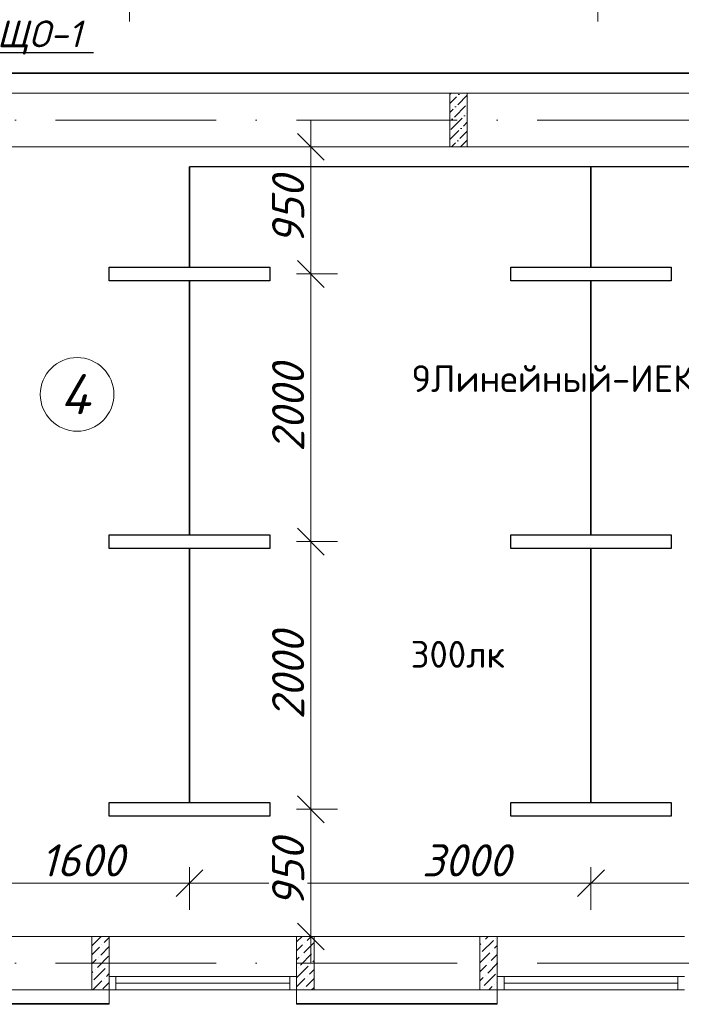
# Model space of a CAD drawing. Header units: millimetres. Extents: x 1114507 to 93926427, y 174473 to 817039.
# Tile 142 of 256: x 1495891 to 1500836, y 766518 to 773875. Entities that reach past the tile are written whole.
import ezdxf
from ezdxf import colors
from ezdxf.entities.mleader import LeaderData, LeaderLine
from ezdxf.math import Vec2, Vec3

# ---------------------------------------------------------------- set-up
doc = ezdxf.new("R2010")
doc.units = ezdxf.units.MM
doc.linetypes.add('ACAD_ISO10W100', pattern=[18, 12, -3, 0, -3])
doc.layers.add('expl', color=234, linetype='Continuous', lineweight=13)
doc.layers.add('размеры', color=12, linetype='Continuous', lineweight=15)
doc.styles.add('ISOCPEUR 1', font='isocpeur.TTF')
doc.styles.get("Standard").update_dxf_attribs({"font": 'isocpeui.ttf'})
doc.styles.add('X_ISO', font='isocpeui.ttf')
doc.styles.add('Суннат', font='ariali.ttf', dxfattribs={"height": 250})
doc.dimstyles.new('Санжар', dxfattribs={"dimtxt": 240, "dimasz": 200, "dimexe": 200, "dimexo": 200, "dimgap": 50, "dimtad": 1, "dimdec": 0, "dimtxsty": 'Standard', "dimblk": 'OBLIQUE', "dimcen": 2.5, "dimdle": 200, "dimclrd": 152, "dimclre": 152, "dimclrt": 152, "dimadec": 0, "dimazin": 0, "dimtfac": 1, "dimtdec": 0, "dimtmove": 0, "dimatfit": 3, "dimldrblk": 'OBLIQUE', "dimfxl": 0, "dimlwd": 0, "dimlwe": 0, "dimarcsym": 0})

# ---------------------------------------------------------------- blocks, each defined once
blk = doc.blocks.new('blok1qavmak')
at = {"lineweight": 0, "ltscale": 100}
h = blk.add_hatch(dxfattribs=at)
h.set_pattern_fill('ANSI36', color=256, scale=15, style=0)
h.set_pattern_definition([(45, (695412.21, -94698.88), (25.2569703, 92.6088912), [119.0625, -23.8125, 0, -23.8125])])
h.paths.add_polyline_path([(1499235.8, 772925.1), (1499105.8, 772925.1), (1499105.8, 773325.1), (1499235.8, 773325.1)])
for p, q in [((1502910.8, 773325.1), (1495160.8, 773325.1)), ((1502910.8, 772925.1), (1495560.8, 772925.1)), ((1495560.8, 767025.1), (1496560.8, 767025.1)), ((1496560.8, 767025.1), (1496560.8, 766625.1)), ((1497960.8, 767025.1), (1496560.8, 767025.1)), ((1497960.8, 767025.1), (1499460.8, 767025.1)), ((1497960.8, 767025.1), (1497960.8, 766625.1)), ((1499460.8, 767025.1), (1499460.8, 766625.1)), ((1500860.8, 767025.1), (1499460.8, 767025.1)), ((1491760.8, 766625.1), (1496560.8, 766625.1)), ((1497960.8, 766625.1), (1499460.8, 766625.1))]:
    blk.add_line(p, q, dxfattribs=at)
at = {"color": 1, "linetype": 'ACAD_ISO10W100', "lineweight": 0, "ltscale": 100}
for p, q in [((1518960.8, 773125.1), (1491960.8, 773125.1)), ((1518960.8, 766825.1), (1491960.8, 766825.1))]:
    blk.add_line(p, q, dxfattribs=at)
at = {"linetype": 'Continuous', "lineweight": 0, "ltscale": 100}
for p, q in [((1496430.8, 766955.3, 0), (1496500.7, 767025.1, 0)), ((1496522, 766979.1, 0), (1496560.8, 767017.9, 0)), ((1497960.8, 766984.7, 0), (1498001.3, 767025.1, 0)), ((1498014.1, 766903.3, 0), (1498090.8, 766980, 0)), ((1498022.6, 766979.1, 0), (1498022.6, 766979.1, 0)), ((1498039.4, 766995.9, 0), (1498068.6, 767025.1, 0)), ((1499330.8, 766963, 0), (1499338.5, 766970.6, 0)), ((1499346.9, 766911.7, 0), (1499431.1, 766995.9, 0)), ((1499355.3, 766987.5, 0), (1499355.3, 766987.5, 0)), ((1499372.1, 767004.3, 0), (1499392.9, 767025.1, 0)), ((1499447.9, 767012.7, 0), (1499447.9, 767012.7, 0)), ((1496430.8, 766887.9, 0), (1496488.3, 766945.4, 0)), ((1496496.7, 766886.5, 0), (1496560.8, 766950.6, 0)), ((1496505.1, 766962.2, 0), (1496505.1, 766962.2, 0)), ((1497960.8, 766917.3, 0), (1498005.7, 766962.2, 0)), ((1497988.9, 766810.7, 0), (1498073.1, 766894.9, 0)), ((1498089.9, 766911.7, 0), (1498089.9, 766911.7, 0)), ((1499330.8, 766828.3, 0), (1499405.8, 766903.3, 0)), ((1499422.7, 766920.1, 0), (1499422.7, 766920.1, 0)), ((1499439.5, 766937, 0), (1499460.8, 766958.3, 0)), ((1496430.8, 766820.6, 0), (1496463, 766852.8, 0)), ((1496471.5, 766793.8, 0), (1496555.6, 766878, 0)), ((1496479.9, 766869.6, 0), (1496479.9, 766869.6, 0)), ((1497960.8, 766850, 0), (1497980.5, 766869.6, 0)), ((1497997.3, 766886.5, 0), (1497997.3, 766886.5, 0)), ((1498081.5, 766835.9, 0), (1498090.8, 766845.3, 0)), ((1499389, 766751.8, 0), (1499460.8, 766823.6, 0)), ((1499397.4, 766827.5, 0), (1499397.4, 766827.5, 0)), ((1499414.2, 766844.4, 0), (1499460.8, 766891, 0)), ((1496430.8, 766753.2, 0), (1496437.8, 766760.2, 0)), ((1496446.2, 766701.2, 0), (1496530.4, 766785.4, 0)), ((1496454.6, 766777, 0), (1496454.6, 766777, 0)), ((1496538.8, 766726.5, 0), (1496560.8, 766748.5, 0)), ((1496547.2, 766802.3, 0), (1496547.2, 766802.3, 0)), ((1497963.6, 766718.1, 0), (1498047.8, 766802.3, 0)), ((1497972.1, 766793.8, 0), (1497972.1, 766793.8, 0)), ((1498056.2, 766743.3, 0), (1498090.8, 766777.9, 0)), ((1498064.7, 766819.1, 0), (1498064.7, 766819.1, 0)), ((1499330.8, 766761, 0), (1499380.6, 766810.7, 0)), ((1496437.4, 766625.1, 0), (1496505.1, 766692.8, 0)), ((1496513.6, 766633.9, 0), (1496560.8, 766681.2, 0)), ((1496522, 766709.7, 0), (1496522, 766709.7, 0)), ((1497960.8, 766647.9, 0), (1498022.6, 766709.7, 0)), ((1498031, 766650.7, 0), (1498090.8, 766710.6, 0)), ((1498039.4, 766726.5, 0), (1498039.4, 766726.5, 0)), ((1499330.8, 766693.6, 0), (1499355.3, 766718.1, 0)), ((1499363.7, 766659.1, 0), (1499447.9, 766743.3, 0)), ((1499372.1, 766734.9, 0), (1499372.1, 766734.9, 0)), ((1499456.3, 766684.4, 0), (1499460.8, 766688.9, 0)), ((1498014.1, 766633.9, 0), (1498014.1, 766633.9, 0)), ((1498072.7, 766625.1, 0), (1498089.9, 766642.3, 0)), ((1499346.9, 766642.3, 0), (1499346.9, 766642.3, 0)), ((1499397, 766625.1, 0), (1499422.7, 766650.7, 0)), ((1499439.5, 766667.6, 0), (1499439.5, 766667.6, 0))]:
    blk.add_line(p, q, dxfattribs=at)
at = {"color": 5, "lineweight": 0}
for p, q in [((1496560.8, 766725.1), (1496610.8, 766725.1)), ((1496560.8, 766625.1), (1496560.8, 766725.1)), ((1497910.8, 766725.1), (1496610.8, 766725.1)), ((1496610.8, 766725.1), (1496610.8, 766625.1)), ((1497910.8, 766675.1), (1496610.8, 766675.1)), ((1497960.8, 766725.1), (1497910.8, 766725.1)), ((1497910.8, 766725.1), (1497910.8, 766625.1)), ((1497960.8, 766625.1), (1497960.8, 766725.1)), ((1499460.8, 766725.1), (1499510.8, 766725.1)), ((1499460.8, 766625.1), (1499460.8, 766725.1)), ((1500810.8, 766725.1), (1499510.8, 766725.1)), ((1499510.8, 766725.1), (1499510.8, 766625.1)), ((1500810.8, 766675.1), (1499510.8, 766675.1)), ((1500860.8, 766725.1), (1500810.8, 766725.1)), ((1500810.8, 766725.1), (1500810.8, 766625.1)), ((1496610.8, 766625.1), (1496560.8, 766625.1)), ((1497910.8, 766625.1), (1496610.8, 766625.1)), ((1497910.8, 766625.1), (1497960.8, 766625.1)), ((1499510.8, 766625.1), (1499460.8, 766625.1)), ((1500810.8, 766625.1), (1499510.8, 766625.1)), ((1500810.8, 766625.1), (1500860.8, 766625.1))]:
    blk.add_line(p, q, dxfattribs=at)
at = {"color": 252, "lineweight": 0, "ltscale": 100}
for p, q in [((1496560.8, 766625.1), (1496560.8, 766518.1)), ((1497960.8, 766625.1), (1497960.8, 766518.1)), ((1499460.8, 766625.1), (1499460.8, 766518.1)), ((1491653.8, 766518.1), (1496560.8, 766518.1)), ((1497960.8, 766518.1), (1499460.8, 766518.1))]:
    blk.add_line(p, q, dxfattribs=at)
at = {"color": 32, "lineweight": 0, "ltscale": 100}
for p, q in [((1491660.8, 766525.1), (1496560.8, 766525.1)), ((1497960.8, 766525.1), (1499460.8, 766525.1))]:
    blk.add_line(p, q, dxfattribs=at)
at = {"layer": 'размеры', "lineweight": 0, "ltscale": 5}
for p, q in [((1496560.8, 767025.1), (1496430.8, 767025.1)), ((1496430.8, 767025.1), (1496430.8, 766625.1)), ((1496560.8, 766625.1), (1496560.8, 767025.1)), ((1498090.8, 767025.1), (1497960.8, 767025.1)), ((1497960.8, 767025.1), (1497960.8, 766625.1)), ((1498090.8, 766625.1), (1498090.8, 767025.1)), ((1499460.8, 767025.1), (1499330.8, 767025.1)), ((1499330.8, 767025.1), (1499330.8, 766625.1)), ((1499460.8, 766625.1), (1499460.8, 767025.1)), ((1496430.8, 766625.1), (1496560.8, 766625.1)), ((1497960.8, 766625.1), (1498090.8, 766625.1)), ((1499330.8, 766625.1), (1499460.8, 766625.1))]:
    blk.add_line(p, q, dxfattribs=at)
blk.add_lwpolyline([(1499105.8, 772925.1), (1499235.8, 772925.1), (1499235.8, 773325.1), (1499105.8, 773325.1)], close=True, dxfattribs=at)
blk = doc.blocks.new('_Oblique')
at = {"color": 0, "linetype": 'ByBlock', "lineweight": -2}
blk.add_line((-0.5, -0.5), (0.5, 0.5), dxfattribs=at)
blk = doc.blocks.new('*D1607')
at = {"color": 152, "linetype": 'Continuous', "lineweight": 0, "ltscale": 100, "transparency": 16777216}
for p, q in [((1500160.8, 767543.7), (1500160.8, 767223.7)), ((1503160.8, 767543.7), (1503160.8, 767223.7)), ((1503360.8, 767423.7), (1499960.8, 767423.7))]:
    blk.add_line(p, q, dxfattribs=at)
at = {"layer": 'Defpoints', "color": 0, "lineweight": 35, "ltscale": 100, "transparency": 16777216}
for p in [(1500160.8, 767925.1), (1503160.8, 767925.1), (1500160.8, 767423.7)]:
    blk.add_point(p, dxfattribs=at)
at = {"color": 152, "lineweight": 0, "ltscale": 100, "transparency": 16777216, "xscale": 200, "yscale": 200, "zscale": 200, "rotation": 180}
blk.add_blockref('_Oblique', (1500160.8, 767423.7), dxfattribs=at)
at = {"color": 152, "lineweight": 0, "ltscale": 100, "transparency": 16777216, "xscale": 200, "yscale": 200, "zscale": 200}
blk.add_blockref('_Oblique', (1503160.8, 767423.7), dxfattribs=at)
at = {"color": 152, "lineweight": 35, "ltscale": 100, "transparency": 16777216, "insert": (1501660.8, 767593.7), "char_height": 240, "attachment_point": 5, "bg_fill": 3, "box_fill_scale": 1.1, "bg_fill_color": 256, "bg_fill_true_color": 13158600, "bg_fill_transparency": 0}
blk.add_mtext('3000', dxfattribs=at)
blk = doc.blocks.new('*D1601')
at = {"color": 152, "linetype": 'Continuous', "lineweight": 0, "ltscale": 100, "transparency": 16777216}
for p, q in [((1497160.8, 767543.7), (1497160.8, 767223.7)), ((1500160.8, 767543.7), (1500160.8, 767223.7)), ((1500360.8, 767423.7), (1496960.8, 767423.7))]:
    blk.add_line(p, q, dxfattribs=at)
at = {"layer": 'Defpoints', "color": 0, "lineweight": 35, "ltscale": 100, "transparency": 16777216}
for p in [(1497160.8, 767925.1), (1500160.8, 767925.1), (1497160.8, 767423.7)]:
    blk.add_point(p, dxfattribs=at)
at = {"color": 152, "lineweight": 0, "ltscale": 100, "transparency": 16777216, "xscale": 200, "yscale": 200, "zscale": 200, "rotation": 180}
blk.add_blockref('_Oblique', (1497160.8, 767423.7), dxfattribs=at)
at = {"color": 152, "lineweight": 0, "ltscale": 100, "transparency": 16777216, "xscale": 200, "yscale": 200, "zscale": 200}
blk.add_blockref('_Oblique', (1500160.8, 767423.7), dxfattribs=at)
at = {"color": 152, "lineweight": 35, "ltscale": 100, "transparency": 16777216, "insert": (1499228.9, 767593.7), "char_height": 240, "attachment_point": 5, "bg_fill": 3, "box_fill_scale": 1.1, "bg_fill_color": 256, "bg_fill_true_color": 13158600, "bg_fill_transparency": 0}
blk.add_mtext('3000', dxfattribs=at)
blk = doc.blocks.new('*D1602')
at = {"color": 152, "linetype": 'Continuous', "lineweight": 0, "ltscale": 100, "transparency": 16777216}
for p, q in [((1495560.8, 767543.7), (1495560.8, 767223.7)), ((1497160.8, 767543.7), (1497160.8, 767223.7)), ((1497360.8, 767423.7), (1495360.8, 767423.7))]:
    blk.add_line(p, q, dxfattribs=at)
at = {"layer": 'Defpoints', "color": 0, "lineweight": 35, "ltscale": 100, "transparency": 16777216}
for p in [(1495560.8, 767925.1), (1497160.8, 767925.1), (1495560.8, 767423.7)]:
    blk.add_point(p, dxfattribs=at)
at = {"color": 152, "lineweight": 0, "ltscale": 100, "transparency": 16777216, "xscale": 200, "yscale": 200, "zscale": 200, "rotation": 180}
blk.add_blockref('_Oblique', (1495560.8, 767423.7), dxfattribs=at)
at = {"color": 152, "lineweight": 0, "ltscale": 100, "transparency": 16777216, "xscale": 200, "yscale": 200, "zscale": 200}
blk.add_blockref('_Oblique', (1497160.8, 767423.7), dxfattribs=at)
at = {"color": 152, "lineweight": 35, "ltscale": 100, "transparency": 16777216, "insert": (1496360.8, 767593.7), "char_height": 240, "attachment_point": 5, "bg_fill": 3, "box_fill_scale": 1.1, "bg_fill_color": 256, "bg_fill_true_color": 13158600, "bg_fill_transparency": 0}
blk.add_mtext('1600', dxfattribs=at)
blk = doc.blocks.new('*D1608')
at = {"color": 152, "linetype": 'Continuous', "lineweight": 0, "ltscale": 100, "transparency": 16777216}
for p, q in [((1498067.3, 767775.1), (1498067.3, 770175.1)), ((1497960.8, 769975.1), (1498267.3, 769975.1)), ((1497960.8, 767975.1), (1498267.3, 767975.1))]:
    blk.add_line(p, q, dxfattribs=at)
at = {"layer": 'Defpoints', "color": 0, "lineweight": 35, "ltscale": 100, "transparency": 16777216}
for p in [(1497760.8, 769975.1), (1498067.3, 769975.1), (1497760.8, 767975.1)]:
    blk.add_point(p, dxfattribs=at)
at = {"color": 152, "lineweight": 0, "ltscale": 100, "transparency": 16777216, "xscale": 200, "yscale": 200, "zscale": 200}
for p, rotation in [((1498067.3, 769975.1), 90), ((1498067.3, 767975.1), 270)]:
    blk.add_blockref('_Oblique', p, dxfattribs=dict(at, rotation=rotation))
at = {"color": 152, "lineweight": 35, "ltscale": 100, "transparency": 16777216, "insert": (1497897.3, 768975.1), "char_height": 240, "attachment_point": 5, "rotation": 90, "bg_fill": 3, "box_fill_scale": 1.1, "bg_fill_color": 256, "bg_fill_true_color": 13158600, "bg_fill_transparency": 0}
blk.add_mtext('2000', dxfattribs=at)
blk = doc.blocks.new('*D1604')
at = {"color": 152, "linetype": 'Continuous', "lineweight": 0, "ltscale": 100, "transparency": 16777216}
for p, q in [((1498067.3, 769775.1), (1498067.3, 772175.1)), ((1497960.8, 771975.1), (1498267.3, 771975.1)), ((1497960.8, 769975.1), (1498267.3, 769975.1))]:
    blk.add_line(p, q, dxfattribs=at)
at = {"layer": 'Defpoints', "color": 0, "lineweight": 35, "ltscale": 100, "transparency": 16777216}
for p in [(1497760.8, 771975.1), (1498067.3, 771975.1), (1497760.8, 769975.1)]:
    blk.add_point(p, dxfattribs=at)
at = {"color": 152, "lineweight": 0, "ltscale": 100, "transparency": 16777216, "xscale": 200, "yscale": 200, "zscale": 200}
for p, rotation in [((1498067.3, 771975.1), 90), ((1498067.3, 769975.1), 270)]:
    blk.add_blockref('_Oblique', p, dxfattribs=dict(at, rotation=rotation))
at = {"color": 152, "lineweight": 35, "ltscale": 100, "transparency": 16777216, "insert": (1497897.3, 770975.1), "char_height": 240, "attachment_point": 5, "rotation": 90, "bg_fill": 3, "box_fill_scale": 1.1, "bg_fill_color": 256, "bg_fill_true_color": 13158600, "bg_fill_transparency": 0}
blk.add_mtext('2000', dxfattribs=at)
blk = doc.blocks.new('*D1605')
at = {"color": 152, "linetype": 'Continuous', "lineweight": 0, "ltscale": 100, "transparency": 16777216}
for p, q in [((1498067.3, 771775.1), (1498067.3, 773125.1)), ((1497960.8, 772925.1), (1498267.3, 772925.1)), ((1497960.8, 771975.1), (1498267.3, 771975.1))]:
    blk.add_line(p, q, dxfattribs=at)
at = {"layer": 'Defpoints', "color": 0, "lineweight": 35, "ltscale": 100, "transparency": 16777216}
for p in [(1497760.8, 772925.1), (1498067.3, 772925.1), (1497760.8, 771975.1)]:
    blk.add_point(p, dxfattribs=at)
at = {"color": 152, "lineweight": 0, "ltscale": 100, "transparency": 16777216, "xscale": 200, "yscale": 200, "zscale": 200}
for p, rotation in [((1498067.3, 772925.1), 90), ((1498067.3, 771975.1), 270)]:
    blk.add_blockref('_Oblique', p, dxfattribs=dict(at, rotation=rotation))
at = {"color": 152, "lineweight": 35, "ltscale": 100, "transparency": 16777216, "insert": (1497897.3, 772450.1), "char_height": 240, "attachment_point": 5, "rotation": 90, "bg_fill": 3, "box_fill_scale": 1.1, "bg_fill_color": 256, "bg_fill_true_color": 13158600, "bg_fill_transparency": 0}
blk.add_mtext('950', dxfattribs=at)
blk = doc.blocks.new('*D1606')
at = {"color": 152, "linetype": 'Continuous', "lineweight": 0, "ltscale": 100, "transparency": 16777216}
for p, q in [((1498067.3, 766825.1), (1498067.3, 768175.1)), ((1497960.8, 767975.1), (1498267.3, 767975.1)), ((1497960.8, 767025.1), (1498267.3, 767025.1))]:
    blk.add_line(p, q, dxfattribs=at)
at = {"layer": 'Defpoints', "color": 0, "lineweight": 35, "ltscale": 100, "transparency": 16777216}
for p in [(1497760.8, 767975.1), (1498067.3, 767975.1), (1497760.8, 767025.1)]:
    blk.add_point(p, dxfattribs=at)
at = {"color": 152, "lineweight": 0, "ltscale": 100, "transparency": 16777216, "xscale": 200, "yscale": 200, "zscale": 200}
for p, rotation in [((1498067.3, 767975.1), 90), ((1498067.3, 767025.1), 270)]:
    blk.add_blockref('_Oblique', p, dxfattribs=dict(at, rotation=rotation))
at = {"color": 152, "lineweight": 35, "ltscale": 100, "transparency": 16777216, "insert": (1497897.3, 767500.1), "char_height": 240, "attachment_point": 5, "rotation": 90, "bg_fill": 3, "box_fill_scale": 1.1, "bg_fill_color": 256, "bg_fill_true_color": 13158600, "bg_fill_transparency": 0}
blk.add_mtext('950', dxfattribs=at)
blk = doc.blocks.new('_Dot')
at = {"color": 0, "linetype": 'ByBlock', "lineweight": -2}
blk.add_line((-0.5, 0), (-1, 0), dxfattribs=at)
at = {"color": 0, "linetype": 'ByBlock', "const_width": 0.5}
blk.add_lwpolyline([(-0.25, 0, 1), (0.25, 0, 1)], format="xyb", close=True, dxfattribs=at)
blk = doc.blocks.new('*D1618')
at = {"color": 152, "linetype": 'Continuous', "lineweight": 0, "ltscale": 100, "transparency": 16777216}
for p, q in [((1493210.8, 774181.5), (1493210.8, 773861.5)), ((1496710.8, 774181.5), (1496710.8, 773861.5)), ((1493010.8, 774061.5), (1496910.8, 774061.5))]:
    blk.add_line(p, q, dxfattribs=at)
at = {"layer": 'Defpoints', "color": 0, "lineweight": 35, "ltscale": 100, "transparency": 16777216}
for p in [(1493210.8, 774425.1), (1496710.8, 774425.1), (1496710.8, 774061.5)]:
    blk.add_point(p, dxfattribs=at)
at = {"color": 152, "lineweight": 0, "ltscale": 100, "transparency": 16777216, "xscale": 200, "yscale": 200, "zscale": 200, "rotation": 180}
blk.add_blockref('_Oblique', (1493210.8, 774061.5), dxfattribs=at)
at = {"color": 152, "lineweight": 0, "ltscale": 100, "transparency": 16777216, "xscale": 200, "yscale": 200, "zscale": 200}
blk.add_blockref('_Oblique', (1496710.8, 774061.5), dxfattribs=at)
at = {"color": 152, "lineweight": 35, "ltscale": 100, "transparency": 16777216, "insert": (1494960.8, 774231.5), "char_height": 240, "attachment_point": 5, "bg_fill": 3, "box_fill_scale": 1.1, "bg_fill_color": 256, "bg_fill_true_color": 13158600, "bg_fill_transparency": 0}
blk.add_mtext('3500', dxfattribs=at)
blk = doc.blocks.new('*D1619')
at = {"color": 152, "linetype": 'Continuous', "lineweight": 0, "ltscale": 100, "transparency": 16777216}
for p, q in [((1496710.8, 774181.5), (1496710.8, 773861.5)), ((1500210.8, 774181.5), (1500210.8, 773861.5)), ((1496510.8, 774061.5), (1500410.8, 774061.5))]:
    blk.add_line(p, q, dxfattribs=at)
at = {"layer": 'Defpoints', "color": 0, "lineweight": 35, "ltscale": 100, "transparency": 16777216}
for p in [(1496710.8, 774425.1), (1500210.8, 774425.1), (1500210.8, 774061.5)]:
    blk.add_point(p, dxfattribs=at)
at = {"color": 152, "lineweight": 0, "ltscale": 100, "transparency": 16777216, "xscale": 200, "yscale": 200, "zscale": 200, "rotation": 180}
blk.add_blockref('_Oblique', (1496710.8, 774061.5), dxfattribs=at)
at = {"color": 152, "lineweight": 0, "ltscale": 100, "transparency": 16777216, "xscale": 200, "yscale": 200, "zscale": 200}
blk.add_blockref('_Oblique', (1500210.8, 774061.5), dxfattribs=at)
at = {"color": 152, "lineweight": 35, "ltscale": 100, "transparency": 16777216, "insert": (1498460.8, 774231.5), "char_height": 240, "attachment_point": 5, "bg_fill": 3, "box_fill_scale": 1.1, "bg_fill_color": 256, "bg_fill_true_color": 13158600, "bg_fill_transparency": 0}
blk.add_mtext('3500', dxfattribs=at)
blk = doc.blocks.new('*D1620')
at = {"color": 152, "linetype": 'Continuous', "lineweight": 0, "ltscale": 100, "transparency": 16777216}
for p, q in [((1500210.8, 774181.5), (1500210.8, 773861.5)), ((1503710.8, 774181.5), (1503710.8, 773861.5)), ((1500010.8, 774061.5), (1503910.8, 774061.5))]:
    blk.add_line(p, q, dxfattribs=at)
at = {"layer": 'Defpoints', "color": 0, "lineweight": 35, "ltscale": 100, "transparency": 16777216}
for p in [(1500210.8, 774425.1), (1503710.8, 774425.1), (1503710.8, 774061.5)]:
    blk.add_point(p, dxfattribs=at)
at = {"color": 152, "lineweight": 0, "ltscale": 100, "transparency": 16777216, "xscale": 200, "yscale": 200, "zscale": 200, "rotation": 180}
blk.add_blockref('_Oblique', (1500210.8, 774061.5), dxfattribs=at)
at = {"color": 152, "lineweight": 0, "ltscale": 100, "transparency": 16777216, "xscale": 200, "yscale": 200, "zscale": 200}
blk.add_blockref('_Oblique', (1503710.8, 774061.5), dxfattribs=at)
at = {"color": 152, "lineweight": 35, "ltscale": 100, "transparency": 16777216, "insert": (1501960.8, 774231.5), "char_height": 240, "attachment_point": 5, "bg_fill": 3, "box_fill_scale": 1.1, "bg_fill_color": 256, "bg_fill_true_color": 13158600, "bg_fill_transparency": 0}
blk.add_mtext('3500', dxfattribs=at)

msp = doc.modelspace()

# ---------------------------------------------------------------- linework, layer by layer
at = {"layer": 'expl', "lineweight": 0}
msp.add_circle((1496320.3, 771075.4), 275.1, dxfattribs=at)

# ---------------------------------------------------------------- texts
at = {"lineweight": 0, "insert": (1496416.7, 770926.7), "char_height": 300, "width": 349.19, "attachment_point": 9}
msp.add_mtext('4', dxfattribs=at)

# ---------------------------------------------------------------- next in the draw order: block references
at = {"color": 0}
msp.add_blockref('blok1qavmak', (0, 0), dxfattribs=at)

# ---------------------------------------------------------------- next in the draw order: linework, layer by layer
at = {"color": 0, "lineweight": 35, "ltscale": 100}
for p, q in [((1495010.8, 773475.1), (1509595.3, 773475.1)), ((1497160.8, 772025.1), (1497160.8, 772775.1)), ((1500160.8, 772025.1), (1500160.8, 772775.1)), ((1497160.8, 770025.1), (1497160.8, 771925.1)), ((1500160.8, 770025.1), (1500160.8, 771925.1)), ((1497160.8, 768025.1), (1497160.8, 769925.1)), ((1500160.8, 768025.1), (1500160.8, 769925.1))]:
    msp.add_line(p, q, dxfattribs=at)
at = {"lineweight": 30}
msp.add_line((1502510.3, 772775.1), (1497160.8, 772775.1), dxfattribs=at)
at = {"color": 5, "lineweight": 30}
for points in [[(1497760.8, 771925.1), (1496560.8, 771925.1), (1496560.8, 772025.1), (1497760.8, 772025.1), (1497760.8, 771925.1)], [(1500760.8, 771925.1), (1499560.8, 771925.1), (1499560.8, 772025.1), (1500760.8, 772025.1), (1500760.8, 771925.1)], [(1497760.8, 769925.1), (1496560.8, 769925.1), (1496560.8, 770025.1), (1497760.8, 770025.1), (1497760.8, 769925.1)], [(1500760.8, 769925.1), (1499560.8, 769925.1), (1499560.8, 770025.1), (1500760.8, 770025.1), (1500760.8, 769925.1)], [(1497760.8, 767925.1), (1496560.8, 767925.1), (1496560.8, 768025.1), (1497760.8, 768025.1), (1497760.8, 767925.1)], [(1500760.8, 767925.1), (1499560.8, 767925.1), (1499560.8, 768025.1), (1500760.8, 768025.1), (1500760.8, 767925.1)]]:
    msp.add_lwpolyline(points, dxfattribs=at)

# ---------------------------------------------------------------- next in the draw order: texts
at = {"color": 0, "insert": (1498818.4, 771046.8), "char_height": 200, "width": 3512.61, "attachment_point": 7, "style": 'Суннат'}
msp.add_mtext('{\\fISOCPEUR|b0|i0|c204|p34;9Линейный-ИЕК-1х36/3,0}', dxfattribs=at)
at = {"color": 1, "insert": (1498813, 769233.1), "char_height": 200, "width": 2509.849, "attachment_point": 1, "style": 'Суннат'}
msp.add_mtext('{\\fISOCPEUR|b0|i0|c204|p34;300лк}', dxfattribs=at)

# ---------------------------------------------------------------- next in the draw order: dimensions: what is measured, and where the dimension line sits
at = {"color": 0, "lineweight": 35, "ltscale": 100}
dim = msp.add_linear_dim(base=(1500160.8, 767423.7), p1=(1503160.8, 767925.1), p2=(1500160.8, 767925.1), angle=180, dimstyle='Санжар', override={"dimfxl": 120, "dimfxlon": 1, "dimtfill": 1, "dimarcsym": 1}, dxfattribs=at)
dim.commit()
dim.dimension.update_dxf_attribs({"geometry": '*D1607', "text_midpoint": (1501660.8, 767593.7)})

# ---------------------------------------------------------------- next in the draw order: dimensions: what is measured, and where the dimension line sits
dim = msp.add_linear_dim(base=(1497160.8, 767423.7), p1=(1500160.8, 767925.1), p2=(1497160.8, 767925.1), angle=180, dimstyle='Санжар', override={"dimfxl": 120, "dimfxlon": 1, "dimtfill": 1, "dimarcsym": 1}, dxfattribs=at)
dim.commit()
dim.dimension.update_dxf_attribs({"geometry": '*D1601', "text_midpoint": (1499228.9, 767423.7), "dimtype": 160})

# ---------------------------------------------------------------- next in the draw order: dimensions: what is measured, and where the dimension line sits
for base, p1, p2, angle, picture, middle in [((1498067.3, 769975.1), (1497760.8, 767975.1), (1497760.8, 769975.1), 270, '*D1608', (1497897.3, 768975.1)), ((1495560.8, 767423.7), (1497160.8, 767925.1), (1495560.8, 767925.1), 180, '*D1602', (1496360.8, 767593.7))]:
    dim = msp.add_linear_dim(base=base, p1=p1, p2=p2, angle=angle, dimstyle='Санжар', override={"dimfxl": 120, "dimfxlon": 1, "dimtfill": 1, "dimarcsym": 1}, dxfattribs=at)
    dim.commit()
    dim.dimension.update_dxf_attribs({"geometry": picture, "text_midpoint": middle})

# ---------------------------------------------------------------- next in the draw order: dimensions: what is measured, and where the dimension line sits
for base, p1, p2, picture, middle in [((1498067.3, 771975.1), (1497760.8, 769975.1), (1497760.8, 771975.1), '*D1604', (1497897.3, 770975.1)), ((1498067.3, 767975.1), (1497760.8, 767025.1), (1497760.8, 767975.1), '*D1606', (1497897.3, 767500.1))]:
    dim = msp.add_linear_dim(base=base, p1=p1, p2=p2, angle=270, dimstyle='Санжар', override={"dimfxl": 120, "dimfxlon": 1, "dimtfill": 1, "dimarcsym": 1}, dxfattribs=at)
    dim.commit()
    dim.dimension.update_dxf_attribs({"geometry": picture, "text_midpoint": middle})

# ---------------------------------------------------------------- next in the draw order: dimensions: what is measured, and where the dimension line sits
dim = msp.add_linear_dim(base=(1498067.3, 772925.1), p1=(1497760.8, 771975.1), p2=(1497760.8, 772925.1), angle=270, dimstyle='Санжар', override={"dimfxl": 120, "dimfxlon": 1, "dimtfill": 1, "dimarcsym": 1}, dxfattribs=at)
dim.commit()
dim.dimension.update_dxf_attribs({"geometry": '*D1605', "text_midpoint": (1497897.3, 772450.1)})

# ---------------------------------------------------------------- next in the draw order: leaders
at = {"lineweight": 0}
ml = msp.add_multileader_mtext('Standard', dxfattribs=at)
ml.set_content('\\A1;ЩО-1', color=256, style='X_ISO')
ml.set_leader_properties()
ml.set_arrow_properties(name='DOT')
ml.build(insert=Vec2(0, 0))
ml.multileader.update_dxf_attribs({"text_left_attachment_type": 6, "text_right_attachment_type": 6, "dogleg_length": 0.36, "arrow_head_size": 10})
ctx = ml.context
ctx.base_point, ctx.char_height, ctx.arrow_head_size, ctx.landing_gap_size, ctx.plane_origin = Vec3(1495720.1, 773629.2), 200, 10, 1, Vec3(1492985.2, 771740.5)
ctx.left_attachment, ctx.right_attachment = 6, 6
notes = []
notes.append((ctx, [(0, (1, 1, 0), (1495719.7, 773629.2), (1, 0), 0.36, [(0, [(1495256.6, 772466.9)], 0, [])])]))
ctx.mtext.insert, ctx.mtext.width, ctx.mtext.flow_direction = Vec3(1495721.1, 773869.2), 2147.602, 5
for ctx, leaders in notes:
    for number, flags, end, landing, length, lines in leaders:
        leader = LeaderData()
        leader.index, (leader.has_last_leader_line, leader.has_dogleg_vector, leader.attachment_direction) = number, flags
        leader.last_leader_point, leader.dogleg_vector, leader.dogleg_length = Vec3(end), Vec3(landing), length
        for number, points, colour, breaks in lines:
            line = LeaderLine()
            line.index, line.vertices, line.color, line.breaks = number, Vec3.list(points), colors.encode_raw_color(colour), breaks
            leader.lines.append(line)
        ctx.leaders.append(leader)

# ---------------------------------------------------------------- next in the draw order: dimensions: what is measured, and where the dimension line sits
at = {"color": 0, "lineweight": 35, "ltscale": 100}
dim = msp.add_linear_dim(base=(1496710.8, 774061.5), p1=(1493210.8, 774425.1), p2=(1496710.8, 774425.1), dimstyle='Санжар', override={"dimfxl": 120, "dimfxlon": 1, "dimtfill": 1, "dimarcsym": 1}, dxfattribs=at)
dim.commit()
dim.dimension.update_dxf_attribs({"geometry": '*D1618', "text_midpoint": (1494960.8, 774231.5)})

# ---------------------------------------------------------------- next in the draw order: dimensions: what is measured, and where the dimension line sits
dim = msp.add_linear_dim(base=(1500210.8, 774061.5), p1=(1496710.8, 774425.1), p2=(1500210.8, 774425.1), dimstyle='Санжар', override={"dimfxl": 120, "dimfxlon": 1, "dimtfill": 1, "dimarcsym": 1}, dxfattribs=at)
dim.commit()
dim.dimension.update_dxf_attribs({"geometry": '*D1619', "text_midpoint": (1498460.8, 774231.5)})

# ---------------------------------------------------------------- next in the draw order: dimensions: what is measured, and where the dimension line sits
dim = msp.add_linear_dim(base=(1503710.8, 774061.5), p1=(1500210.8, 774425.1), p2=(1503710.8, 774425.1), dimstyle='Санжар', override={"dimfxl": 120, "dimfxlon": 1, "dimtfill": 1, "dimarcsym": 1}, dxfattribs=at)
dim.commit()
dim.dimension.update_dxf_attribs({"geometry": '*D1620', "text_midpoint": (1501960.8, 774231.5)})

# ---------------------------------------------------------------- next in the draw order: texts
at = {"linetype": 'ByBlock', "lineweight": 30, "ltscale": 10, "insert": (1197603, 784433.1, 0), "char_height": 250, "width": 18040, "attachment_point": 1, "style": 'ISOCPEUR 1'}
msp.add_mtext('     Рабочая документация по объекту: {\\C7;школы ^J}     Настоящий проект выполнен на основании чертежей марки АС, ВК и ОВ в соответствии с требованиями КМК и ПУЭ.\\P     Внешнее электроснабжение решается в отдельном проекте "Внутриплощадочных сетей"\\P     Проект энергоснабжения школы.\\P     Установленная мощность 33,6 кВт; Расчетная мощность 30,2 кВт  \\P     По надежности энергоснабжения школа относится к потребителям II категории.\\P\\pi1291.6675,t0,19518.5175;{\\LСиловое электрооборудование:\\P\\pi0,tz;}     В качестве вводно-распределительного и силового щита принят щит {\\C0;ПР11-3060-21УЗ (изготовить индв. по заказу) }. В качестве осветительного и силового щита принять щит ЩРВ-6 {\\C0;(изготовить индв. по заказу)} и щит комплектный ОЩВ.\\P\\pt0,19518.5175;     Электропотребителями здания  являются: освещение, штепсельные розетки, электропотребители технологического оборудования. Главный распределительный щит, силовые щиты и щиты освещения приняты сборными с модульными автоматическими выключателями с установкой на DIN-рейку по индивидуальному заказу. В распределительных щитах предусматривается устройство заземляющей шины. Фазораспределение злектронагрузок должно быть равномерным. Автоматические выключатели на розеточных группах имеют устройства  защитного отключения. \\P\\ptz;     Силовыми электроприемниками являются потребители сантехнического и технологического оборудования помещений. Магистральные и распределительные сети выполняются медным кабелем ВВГнг  в винипластовых  трубах в стенах срыто под штукатуркой. Ответвительные коробки установить скрыто на стене.\\P     1.  Розетки разместить на высоте 1800 мм от чистого пола в  помещениях   для  пребывания  детей  (А также см. уточнение по плану)  согласно пункта 12.34 КМК КМК КМК 2.04.17-19. ^J     2.  Выключатели во всех помещениях разместить на высоте 1800 мм.  Отступ от проёмов дверей - 200 мм, а также см. уточнение по плану.^J  Допускается установка выключателей под потолком с управлением при помощи шнура. ПУЭ п. 6.6.31.^J  Установка штепсельных розеток в ванных комнатах, душевых, мыльных помещениях бань, помещениях, содержащих нагреватели для саун (далее по тексту «саунах»), а также в стиральных помещениях прачечных не допускается ПУЭ п. 7.1.48.^JМинимальное расстояние от выключателей, штепсельных розеток и элементов электроустановок до газопроводов должно быть не менее 0,5 м ПУЭ п. 7.1.50.\\P{\\O      \\L\\oЭлектроосвещение}\\P     В соответствии КМК КМК 2.01.05-19. в проекте предусматривается общее рабочее, эвакуационное освещение на напряжение 220В.  Рабочее освещение предусматривается во всех помещениях комплекса, эвакуационное - в коридорах, в фойе, лестничных клетках, вестибюле. На выходах по пути эвакуации устанавливаются световые указатели "Выход" с аккумуляторными  батареями. Светильники аварийного освещения обозначаются значком "А" и выбираются из числа светильников рабочего освещения и питаются от щита ЩАО. Управление освещением выполняется включателями, устанавливаемыми по месту. Выбор светильников произведен в соответствии с назначением помещений, их конструктивными особенностями и характеристикой окружающей среды. В качестве источников света приняты светильники потолочные светодиодные LED панели и {\\C0;светодиодные линейные светильники} . Групповые сети освещения выполняются медным кабелем ВВГнг в винипластовой трубе.\\P\\pi1896.36,t0,28627.16;{\\LЗаземление}\\P\\pi0,tz;     Для защиты от поражения  электрическим током применяется система заземления TN-S  (используется 3я и 5я  жила  кабеля) и выполняется уравнивание потенциалов. Все металлические нетоковедущие части электрооборудования подлежат заземлению. В качестве заземляющих проводников используются нулевые провода сети и специальные заземляющие проводники, прокладываемые совместно с рабочими проводниками от электрощитов до электропотребителей. Сопротивление растеканию тока заземляющих устройств не должно превышать 4 Ом в любое время года. Внутренний контур заземления необходимо присоединить к наружному контуру заземления. Защита от заноса высокого потенциала и уравнивание потенциалов выполняется путем присоединения металлической арматуры фундаментов к горизонтальному  заземлителю. Все соединения выполнить сваркой.', dxfattribs=at)

doc.saveas('drawing.dxf')
